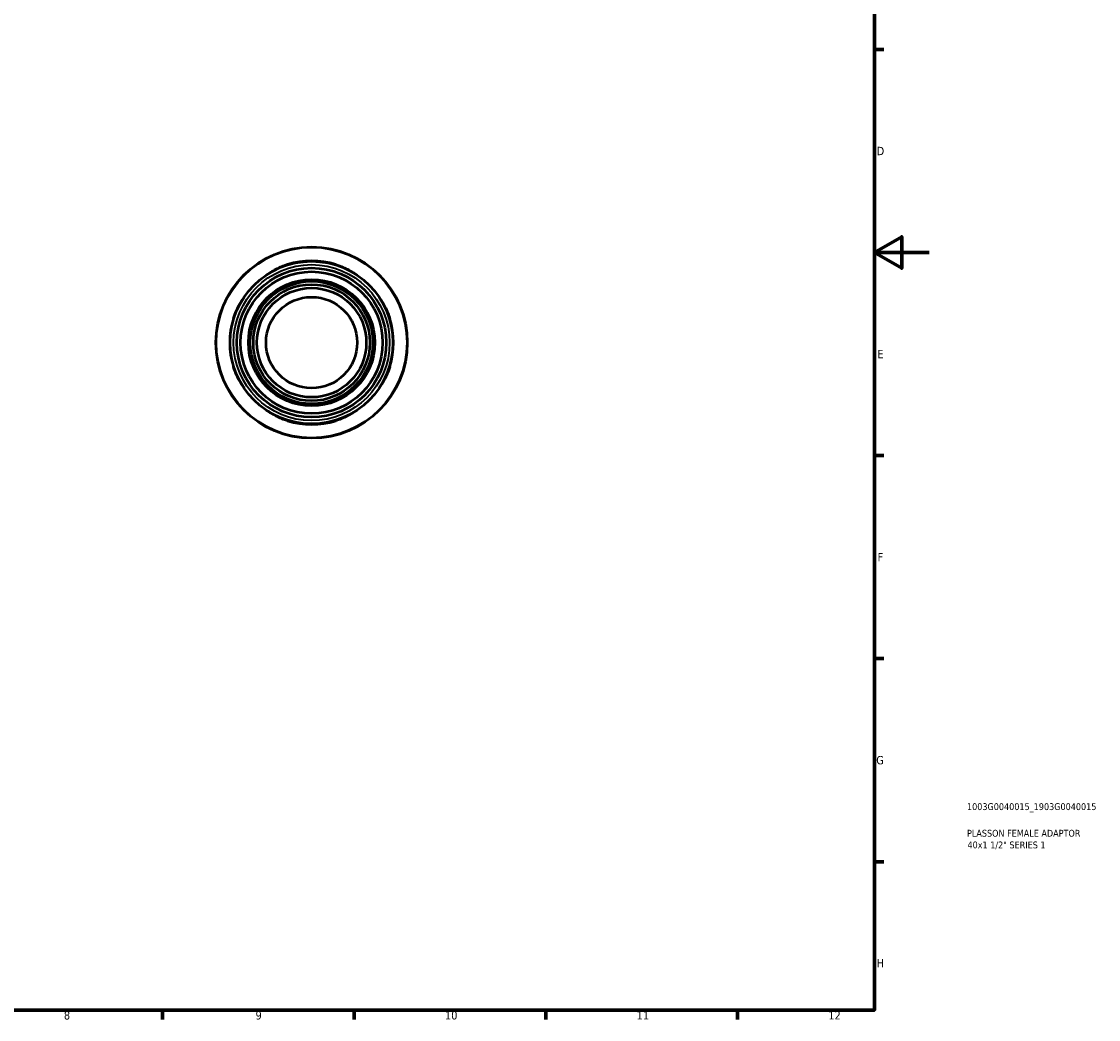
# Model space of a CAD drawing. Header units: millimetres. Extents: x 0 to 903, y 0 to 771.
# Tile 4 of 5: x 509 to 903, y 17 to 381. Entities that reach past the tile are written whole.
import ezdxf

# ---------------------------------------------------------------- set-up
doc = ezdxf.new("R2010")
doc.units = ezdxf.units.MM
for name, color, linetype, lineweight in [('Border (ANSI)', 7, 'Continuous', 70), ('Title (ISO)', 7, 'Continuous', 50), ('Visible (ANSI)', 7, 'Continuous', 50), ('Visible Narrow (ANSI)', 7, 'Continuous', 35)]:
    doc.layers.add(name, color=color, linetype=linetype, lineweight=lineweight)
doc.styles.add('Note Text (ANSI)', font='tahoma.ttf')
doc.styles.add('Note Text (ISO)', font='tahoma.ttf')

# ---------------------------------------------------------------- blocks, each defined once
blk = doc.blocks.new('Borders Default Border')
at = {"layer": 'Border (ANSI)'}
for p, q in [((821, 371.25), (824.45, 371.25)), ((821, 222.75), (824.45, 222.75)), ((821, 148.5), (824.45, 148.5)), ((821, 74.25), (824.45, 74.25)), ((560.67, 20), (560.67, 16.55)), ((630.75, 20), (630.75, 16.55)), ((700.83, 20), (700.83, 16.55)), ((770.92, 20), (770.92, 16.55))]:
    blk.add_line(p, q, dxfattribs=at)
at = {"layer": 'Border (ANSI)', "flags": 128}
for points in [[(20, 20), (20, 574), (821, 574), (821, 20), (20, 20)], [(841, 297), (821, 297), (831, 302.77), (831, 291.23), (821, 297)]]:
    blk.add_lwpolyline(points, dxfattribs=at)
at = {"layer": 'Border (ANSI)', "color": 230, "true_color": 0xff0080, "attachment_point": 7, "style": 'Note Text (ANSI)'}
for s, insert, char_height in [('D', (821.81, 332.6), 3.05), ('E', (822.05, 258.35), 3.05), ('F', (822.14, 184.1), 3.05), ('G', (821.66, 109.79), 3.05), ('H', (821.81, 35.6), 3.05), ('8', (524.63, 16.48), 3.05), ('9', (594.7, 16.49), 3.05), ('10', (663.96, 16.49), 3.048), ('11', (734.04, 16.55), 3.048), ('12', (804.13, 16.55), 3.048)]:
    blk.add_mtext(s, dxfattribs=dict(at, insert=insert, char_height=char_height))
blk = doc.blocks.new('Title Blocks ISO')
at = {"layer": 'Title (ISO)', "color": 232, "true_color": 0xca0064, "style": 'Note Text (ISO)'}
for tag, p in [('PART_NUMBER_001', (33.84, 73.13)), ('DESCRIPTION_001', (33.84, 63.4)), ('DESCRIPTION_002', (34.02, 59.12))]:
    blk.add_attdef(tag, p, '', height=2.5, dxfattribs=at)

msp = doc.modelspace()

# ---------------------------------------------------------------- linework, layer by layer
at = {"layer": 'Visible (ANSI)'}
for radius in [35, 29.75, 27.3, 25.955, 23.122, 22.422, 21.301, 20, 16.667]:
    msp.add_circle((615.211, 264.055), radius, dxfattribs=at)
for start, end in [(72.89887, 107.10113), (162.89887, 197.10113), (342.89887, 17.10113), (252.89887, 287.10113)]:
    msp.add_arc((615.211, 264.055), 29.926, start, end, dxfattribs=at)
for points, knots in [([(599.429, 289.274), (599.389, 289.249), (599.418, 289.271), (599.612, 289.405), (599.779, 289.519), (600.385, 289.912), (600.928, 290.248), (602.241, 290.971), (603.012, 291.357), (604.514, 292.001), (605.214, 292.269), (606.094, 292.559), (606.252, 292.609), (606.411, 292.658)], [-1.3629402, -1.3629402, -1.3629402, -1.3629402, -1.1920619, -1.1920619, -1.0175823, -1.0175823, -0.7240389, -0.7240389, -0.431275, -0.431275, -0.2029906, -0.2029906, -0.1529732, -0.1529732, -0.1529732, -0.1529732]), ([(624.011, 292.658), (624.536, 292.497), (625.053, 292.319), (626.319, 291.838), (627.042, 291.521), (628.514, 290.803), (629.227, 290.401), (630.233, 289.791), (630.577, 289.563), (630.976, 289.292), (631.048, 289.24), (630.994, 289.274)], [-1.2069628, -1.2069628, -1.2069628, -1.2069628, -1.0429374, -1.0429374, -0.7933518, -0.7933518, -0.48222, -0.48222, -0.2299496, -0.2299496, 0, 0, 0, 0]), ([(586.609, 272.855), (586.77, 273.38), (586.948, 273.897), (587.428, 275.163), (587.746, 275.886), (588.464, 277.358), (588.866, 278.071), (589.476, 279.077), (589.704, 279.421), (589.974, 279.82), (590.027, 279.892), (589.993, 279.838)], [-1.2069921, -1.2069921, -1.2069921, -1.2069921, -1.0429356, -1.0429356, -0.7933356, -0.7933356, -0.4822138, -0.4822138, -0.2299497, -0.2299497, -0.000029, -0.000029, -0.000029, -0.000029]), ([(640.43, 279.838), (640.405, 279.878), (640.427, 279.849), (640.562, 279.654), (640.675, 279.488), (641.068, 278.882), (641.405, 278.339), (642.127, 277.026), (642.513, 276.255), (643.158, 274.753), (643.425, 274.053), (643.715, 273.173), (643.765, 273.014), (643.814, 272.855)], [-1.3629405, -1.3629405, -1.3629405, -1.3629405, -1.192088, -1.192088, -1.0176067, -1.0176067, -0.7240635, -0.7240635, -0.4312924, -0.4312924, -0.2029983, -0.2029983, -0.1529732, -0.1529732, -0.1529732, -0.1529732]), ([(589.993, 248.273), (590.018, 248.233), (589.996, 248.262), (589.861, 248.456), (589.748, 248.622), (589.355, 249.229), (589.018, 249.772), (588.296, 251.085), (587.91, 251.855), (587.265, 253.357), (586.998, 254.058), (586.708, 254.937), (586.658, 255.096), (586.609, 255.255)], [-1.3629405, -1.3629405, -1.3629405, -1.3629405, -1.192088, -1.192088, -1.0176067, -1.0176067, -0.7240635, -0.7240635, -0.4312924, -0.4312924, -0.2029983, -0.2029983, -0.1529732, -0.1529732, -0.1529732, -0.1529732]), ([(643.814, 255.255), (643.653, 254.731), (643.475, 254.213), (642.994, 252.948), (642.677, 252.224), (641.959, 250.752), (641.557, 250.039), (640.947, 249.034), (640.719, 248.689), (640.449, 248.29), (640.396, 248.219), (640.43, 248.273)], [-1.2069921, -1.2069921, -1.2069921, -1.2069921, -1.0429356, -1.0429356, -0.7933356, -0.7933356, -0.4822138, -0.4822138, -0.2299497, -0.2299497, -0.000029, -0.000029, -0.000029, -0.000029]), ([(606.411, 235.452), (605.887, 235.614), (605.37, 235.792), (604.104, 236.272), (603.381, 236.59), (601.908, 237.307), (601.196, 237.71), (600.19, 238.32), (599.845, 238.548), (599.447, 238.818), (599.375, 238.87), (599.429, 238.837)], [-1.2069921, -1.2069921, -1.2069921, -1.2069921, -1.0429356, -1.0429356, -0.7933356, -0.7933356, -0.4822138, -0.4822138, -0.2299497, -0.2299497, -0.000029, -0.000029, -0.000029, -0.000029]), ([(630.994, 238.837), (631.034, 238.862), (631.005, 238.84), (630.811, 238.705), (630.644, 238.592), (630.038, 238.199), (629.495, 237.862), (628.182, 237.139), (627.411, 236.754), (625.909, 236.109), (625.209, 235.842), (624.329, 235.552), (624.171, 235.501), (624.011, 235.452)], [-1.3629405, -1.3629405, -1.3629405, -1.3629405, -1.192088, -1.192088, -1.0176067, -1.0176067, -0.7240635, -0.7240635, -0.4312924, -0.4312924, -0.2029983, -0.2029983, -0.1529732, -0.1529732, -0.1529732, -0.1529732])]:
    msp.add_open_spline(points, degree=3, knots=knots, dxfattribs=at)
at = {"layer": 'Visible Narrow (ANSI)'}
for p, q in [((606.411, 292.483), (606.411, 292.649)), ((624.011, 292.649), (624.011, 292.483)), ((586.618, 272.855), (586.784, 272.855)), ((643.639, 272.855), (643.805, 272.855)), ((586.784, 255.255), (586.618, 255.255)), ((643.805, 255.255), (643.639, 255.255)), ((606.411, 235.462), (606.411, 235.627)), ((624.011, 235.627), (624.011, 235.462))]:
    msp.add_line(p, q, dxfattribs=at)
for radius in [34.779, 28.525]:
    msp.add_circle((615.211, 264.055), radius, dxfattribs=at)

# ---------------------------------------------------------------- block references
msp.add_blockref('Borders Default Border', (0, 0))
msp.add_blockref('Title Blocks ISO', (821, 20)).add_auto_attribs({'PART_NUMBER_001': '1003G0040015_1903G0040015', 'DESCRIPTION_001': 'PLASSON FEMALE ADAPTOR', 'DESCRIPTION_002': '40x1 1/2" SERIES 1'})

doc.saveas('drawing.dxf')
